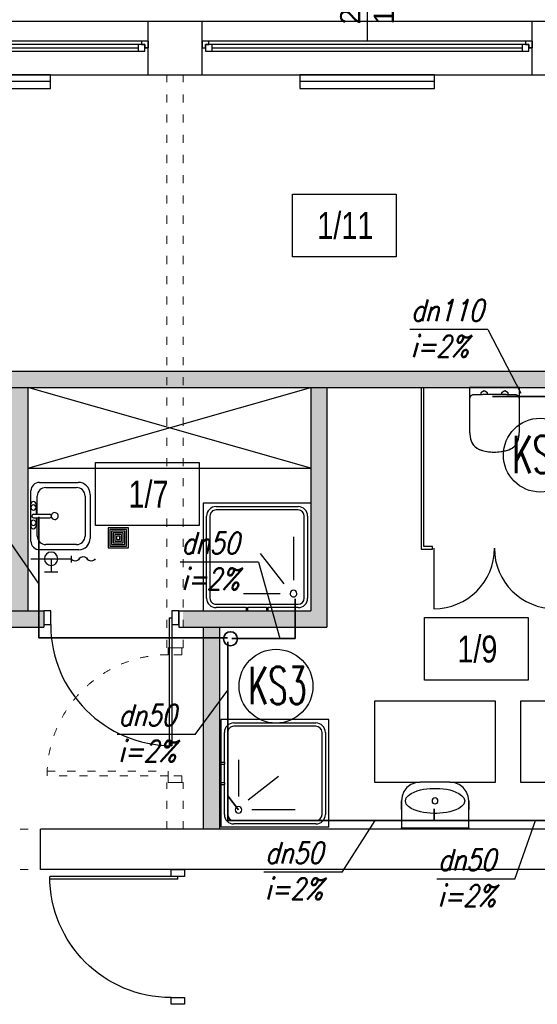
# Model space of a CAD drawing. Header units: millimetres. Extents: x 3698380 to 4312681, y 679670 to 844285.
# Tile 36 of 100: x 3975862 to 3979703, y 716673 to 723983. Entities that reach past the tile are written whole.
import ezdxf
from ezdxf.enums import TextEntityAlignment as Align
from ezdxf.lldxf.tags import DXFTag

# ---------------------------------------------------------------- set-up
doc = ezdxf.new("R2010")
doc.units = ezdxf.units.MM
doc.header["$LTSCALE"] = 10
doc.linetypes.add('ACAD_ISO03W100', pattern=[30, 12, -18])
for name, color, linetype, lineweight in [('0 20 cienka', 8, 'Continuous', 20), ('A-DOOR', 7, 'Continuous', 9), ('HVAC_KS_odpływowe', 22, 'Continuous', 35), ('IS_Grafika', 7, 'Continuous', 20), ('P-SANR-FIXT', 7, 'Continuous', 9)]:
    doc.layers.add(name, color=color, linetype=linetype, lineweight=lineweight)
for name, color, linetype in [('__INST_opisy', 3, 'Continuous'), ('A_bloki', 252, 'Continuous'), ('A_kreskowanie', 8, 'Continuous'), ('A_opis_pom', 3, 'Continuous'), ('A_podciąg', 8, '300118_49_XR_0034$0$300118_49_XR_0033$0$( Dashed )'), ('A_sc_istn', 252, 'Continuous'), ('A_sc_proj', 2, 'Continuous'), ('A_stolarka', 252, 'Continuous'), ('A_wymiary', 1, 'Continuous')]:
    doc.layers.add(name, color=color, linetype=linetype)
doc.styles.add('253.Legenda_wodkan$0$simplex', font='simplex.shx')
doc.styles.add('ROMANS', font='romans.shx', dxfattribs={"width": 0.8, "oblique": 15})
doc.styles.get("Standard").update_dxf_attribs({"font": 'arial.ttf'})
doc.styles.add('Strzałki', font='ic-isocp.shx', dxfattribs={"width": 0.8})
tags = doc.linetypes.add('300118_49_XR_0034$0$300118_49_XR_0033$0$( Dashed )', pattern=[0.75, 0.5, -0.25]).pattern_tags.tags
tags[6:7] = [DXFTag(74, 4), DXFTag(75, 0), DXFTag(340, '0'), DXFTag(46, 1.0), DXFTag(50, 0.0), DXFTag(44, 0.0), DXFTag(45, 0.0)]
tags[4:5] = [DXFTag(74, 4), DXFTag(75, 0), DXFTag(340, '0'), DXFTag(46, 1.0), DXFTag(50, 0.0), DXFTag(44, 0.0), DXFTag(45, 0.0)]
doc.linetypes.add('TRACKS', pattern='A,0.15,[130,ltypeshp.shx,S=0.25,R=0,X=0,Y=0],0.15', length=0.3)

# ---------------------------------------------------------------- blocks, each defined once
blk = doc.blocks.new('*U462')
at = {"color": 252}
for p, q in [((-95, 20), (-100, 20)), ((-100, 15), (-97.5, 15)), ((-97.5, 15), (-97.5, 17.5)), ((-97.5, 17.5), (-95, 17.5)), ((-92.5, 17.5), (-97.5, 17.5)), ((-97.5, 17.5), (-97.5, 12.5)), ((-95, 17.5), (-95, 20)), ((140, 20), (-95, 20)), ((-92.5, 12.5), (-92.5, 17.5)), ((137.5, 17.5), (-92.5, 17.5)), ((-92.5, 15), (137.5, 15)), ((142.5, 17.5), (137.5, 17.5)), ((137.5, 17.5), (137.5, 12.5)), ((145, 20), (140, 20)), ((140, 20), (140, 17.5)), ((140, 17.5), (142.5, 17.5)), ((142.5, 17.5), (142.5, 15)), ((142.5, 12.5), (142.5, 17.5)), ((142.5, 15), (145, 15)), ((-97.5, 12.5), (-92.5, 12.5)), ((-92.5, 12.5), (137.5, 12.5)), ((-92.5, 12.5), (137.5, 12.5)), ((137.5, 12.5), (142.5, 12.5))]:
    blk.add_line(p, q, dxfattribs=at)
for points in [[(-100, 20), (-100, 15), (-97.5, 15)], [(145, 20), (145, 14.99), (142.5, 15)]]:
    blk.add_lwpolyline(points, dxfattribs=at)
blk = doc.blocks.new('*U338')
at = {"color": 252}
blk.add_lwpolyline([(75, 0), (0, 0)], dxfattribs=at)
for tag, p in [('S', (30, 5)), ('H', (30, -20))]:
    blk.add_attdef(tag, text='', height=15, dxfattribs=at).set_placement(p, align=Align.CENTER)
blk = doc.blocks.new('jndf')
at = {"layer": 'A_stolarka', "ltscale": 2}
for p, q in [((6685.7, -1555593.7), (6685.7, -1556543.7)), ((6685.7, -1555593.7), (6705.7, -1555593.7)), ((6705.7, -1555593.7), (6705.7, -1556543.7))]:
    blk.add_line(p, q, dxfattribs=at)
for points in [[(5755.7, -1555643.7), (5805.7, -1555643.7), (5805.7, -1555543.7), (5755.7, -1555543.7)], [(6705.7, -1555643.7), (6755.7, -1555643.7), (6755.7, -1555543.7), (6705.7, -1555543.7)]]:
    blk.add_lwpolyline(points, close=True, dxfattribs=at)
blk.add_arc((6705.7, -1555643.7), 900, 180, 270, dxfattribs=at)
blk = doc.blocks.new('Brodzik - 80x80-V10-1 PIĘTRO')
at = {"layer": 'A_bloki'}
for p, q in [((-39.82, -40), (-39.82, 40)), ((40, 40), (-39.82, 40)), ((-30.5, 37.5), (-8.08, 37.5)), ((-8.1, 40), (-8.1, 37.5)), ((-8.1, 37.5), (-8.08, 37.5)), ((-6.9, 37.5), (-8.1, 37.5)), ((-6.92, 37.5), (-6.9, 37.5)), ((-6.92, 37.5), (6.92, 37.5)), ((-6.9, 37.5), (-6.9, 40)), ((6.9, 40), (6.9, 37.5)), ((6.9, 37.5), (6.92, 37.5)), ((8.1, 37.5), (6.9, 37.5)), ((8.08, 37.5), (8.1, 37.5)), ((8.08, 37.5), (30.5, 37.5)), ((8.1, 37.5), (8.1, 40)), ((40, -40), (40, 40)), ((-37.5, -30.5), (-37.5, 30.5)), ((-35, 30.5), (-35, -30.5)), ((30.5, 35), (-30.5, 35)), ((35, -30.5), (35, 30.5)), ((37.5, 30.5), (37.5, -30.5)), ((10, 27), (-17, 27)), ((-27, -15), (-27, 17)), ((-2.3, -2.7), (-19.93, 19.93)), ((-30.5, -35), (30.5, -35)), ((-39.82, -40), (40, -40)), ((30.5, -37.5), (-30.5, -37.5))]:
    blk.add_line(p, q, dxfattribs=at)
for centre, radius, start, end in [((-30.5, 30.5), 7, 90, 180), ((30.5, 30.5), 7, 0, 90), ((-30.5, 30.5), 4.5, 90, 180), ((-27, 27), 2.5, 360, 180), ((30.5, 30.5), 4.5, 360, 90), ((-27, 27), 2.5, 180, 360), ((-30.5, -30.5), 7, 180, 270), ((-30.5, -30.5), 4.5, 180, 270), ((30.5, -30.5), 7, 270, 0), ((30.5, -30.5), 4.5, 270, 0)]:
    blk.add_arc(centre, radius, start, end, dxfattribs=at)
blk = doc.blocks.new('zlew_ 1 komora_ gospodarczy_ 01 - 500 x 440mm-1748953-1 PIĘTRO')
at = {"layer": 'A_bloki'}
for p, q in [((-14.54, 25.99), (18.13, 25.99)), ((-14.54, 25.99), (18.13, 25.99)), ((-13.27, 22.18), (16.41, 22.18)), ((-23.43, -11.66), (-23.43, 17.1)), ((-23.43, -11.66), (-23.43, 17.1)), ((-19.62, -6.9), (-19.62, 15.83)), ((22.76, 15.83), (22.76, -6.9)), ((26.57, 17.55), (26.57, -11.66)), ((26.57, 17.55), (26.57, -11.66)), ((0.3, -16.07), (0.3, -4.04)), ((2.84, -16.07), (2.84, -4.04)), ((0.3, -13.25), (-13.27, -13.25)), ((-7.32, -14.2), (0.3, -14.2)), ((16.41, -13.25), (2.84, -13.25)), ((2.84, -14.2), (9.19, -14.2)), ((20.22, -18.01), (-17.08, -18.01)), ((20.22, -18.01), (-17.08, -18.01)), ((9.19, -18.01), (-7.32, -18.01))]:
    blk.add_line(p, q, dxfattribs=at)
for centre, radius, start, end in [((-14.54, 17.1), 8.89, 90, 180), ((-14.54, 17.1), 8.89, 90, 180), ((-13.27, 15.83), 6.35, 90, 180), ((16.41, 15.83), 6.35, 360, 90), ((18.13, 17.55), 8.44, 0, 90), ((18.13, 17.55), 8.44, 360, 90), ((1.57, -0.32), 2.54, 360, 180), ((-13.27, -6.9), 6.35, 180, 270), ((1.57, -0.32), 2.54, 180, 0), ((1.57, -4.04), 1.27, 360, 180), ((16.41, -6.9), 6.35, 270, 0), ((-17.08, -11.66), 6.35, 180, 270), ((-17.08, -11.66), 6.35, 180, 270), ((-7.32, -16.11), 1.91, 90, 270), ((-4.78, -16.11), 1.9, 360, 180), ((6.65, -16.11), 1.9, 0, 180), ((9.19, -16.11), 1.9, 270, 90), ((20.22, -11.66), 6.35, 270, 0), ((20.22, -11.66), 6.35, 270, 0), ((-4.78, -16.11), 1.9, 180, 0), ((1.57, -16.07), 1.27, 180, 0), ((6.65, -16.11), 1.9, 180, 0)]:
    blk.add_arc(centre, radius, start, end, dxfattribs=at)
blk = doc.blocks.new('kran ze złączką 2d - kran ze złączką 2d-1891425-1 PIĘTRO')
at = {"layer": 'A_bloki'}
for p, q in [((0, 2.18), (0, -2.82)), ((29.99, 0.01), (0, 0)), ((14.99, 0), (15, -10)), ((10, -10), (20, -10))]:
    blk.add_line(p, q, dxfattribs=at)
blk.add_circle((14.99, 0), 5, dxfattribs=at)
for centre, start, end in [((-8.87, -1.79), 31.09504, 148.90496), ((-2.93, 1.79), 211.09504, 328.90496), ((-14.81, 1.79), 211.09504, 328.90496)]:
    blk.add_arc(centre, 3.47, start, end, dxfattribs=at)
blk = doc.blocks.new('Wpust podłogowy - DN 100-1891426-1 PIĘTRO')
at = {"layer": 'A_bloki'}
for p, q in [((7.5, 7.5), (-7.5, 7.5)), ((-7.5, 7.5), (-7.5, -7.5)), ((7.5, 7.5), (-7.5, 7.5)), ((-7.5, 7.5), (-7.5, -7.5)), ((7.5, -7.5), (7.5, 7.5)), ((7.5, -7.5), (7.5, 7.5)), ((6.25, 6.25), (-6.25, 6.25)), ((-6.25, 6.25), (-6.25, -6.25)), ((5, 5), (-5, 5)), ((-5, 5), (-5, -5)), ((3.75, 3.75), (-3.75, 3.75)), ((-3.75, 3.75), (-3.75, -3.75)), ((2.5, 2.5), (-2.5, 2.5)), ((-2.5, 2.5), (-2.5, -2.5)), ((1.25, 1.25), (-1.25, 1.25)), ((-1.25, 1.25), (-1.25, -1.25)), ((1.25, -1.25), (1.25, 1.25)), ((2.5, -2.5), (2.5, 2.5)), ((3.75, -3.75), (3.75, 3.75)), ((5, -5), (5, 5)), ((6.25, -6.25), (6.25, 6.25)), ((-6.25, -6.25), (6.25, -6.25)), ((-5, -5), (5, -5)), ((-3.75, -3.75), (3.75, -3.75)), ((-2.5, -2.5), (2.5, -2.5)), ((-1.25, -1.25), (1.25, -1.25)), ((-7.5, -7.5), (7.5, -7.5)), ((-7.5, -7.5), (7.5, -7.5))]:
    blk.add_line(p, q, dxfattribs=at)
blk = doc.blocks.new('Umywalka toaletowa - 35x50 cm-976482-1 PIĘTRO')
at = {"layer": 'A_bloki'}
for p, q in [((11, 35), (-11, 35)), ((-25, 21), (-25, 1)), ((25, 1), (25, 21)), ((-25, 1), (25, 1))]:
    blk.add_line(p, q, dxfattribs=at)
at = {"layer": 'A_bloki', "flags": 128}
for points in [[(-11, 35), (-14.62, 34.52), (-18, 33.12), (-20.9, 30.9), (-23.12, 28), (-24.52, 24.62), (-25, 21)], [(-22, 21), (-21.32, 23.31), (-19.71, 25.14), (-17.72, 26.53), (-15.53, 27.61), (-13.24, 28.45), (-10.9, 29.11), (-8.5, 29.61), (-6.09, 29.97), (-3.66, 30.2), (-1.22, 30.32), (1.22, 30.32), (3.66, 30.2), (6.09, 29.97), (8.51, 29.61), (10.9, 29.11), (13.24, 28.45), (15.53, 27.61), (17.71, 26.54), (19.72, 25.14), (21.31, 23.31), (22, 21)], [(25, 21), (24.52, 24.62), (23.12, 28), (20.9, 30.9), (18, 33.12), (14.62, 34.52), (11, 35)], [(-25, 14.55), (-25, 15.39), (-25, 17.3), (-25, 19.17), (-25, 21)], [(22, 21), (21.31, 18.69), (19.72, 16.86), (17.71, 15.46), (15.53, 14.39), (13.24, 13.55), (10.9, 12.89), (8.51, 12.39), (6.09, 12.03), (3.66, 11.8), (1.22, 11.68), (-1.22, 11.68), (-3.66, 11.8), (-6.09, 12.03), (-8.5, 12.39), (-10.9, 12.89), (-13.24, 13.55), (-15.53, 14.39), (-17.72, 15.47), (-19.71, 16.86), (-21.32, 18.69), (-22, 21)], [(25, 21), (25, 19.17), (25, 17.3), (25, 15.39), (25, 14.55)], [(-25, 0), (-25, 0.72), (-25, 0.88)], [(25, 0.86), (25, 0.72), (25, 0)]]:
    blk.add_lwpolyline(points, dxfattribs=at)
at = {"layer": 'A_bloki'}
for start, end in [(0, 180), (180, 0)]:
    blk.add_arc((0, 21), 2.19, start, end, dxfattribs=at)
for points in [[(-25, 0), (-25, 0.22), (-25, 0.59), (-25, 0.93), (-25, 1), (-25, 1)], [(25, 1), (25, 1), (25, 0.93), (25, 0.59), (25, 0.22), (25, 0)]]:
    blk.add_open_spline(points, degree=3, dxfattribs=at)
at = {"layer": 'A_podciąg'}
for p, q in [((-45, 95), (-45, 35)), ((45, 95), (-45, 95)), ((45, 35), (45, 95)), ((-45, 35), (-11, 35)), ((11, 35), (45, 35))]:
    blk.add_line(p, q, dxfattribs=at)
blk = doc.blocks.new('BS_WC WISZĄCE 2 - PlumbingFixture_GroheLimited_EuroCeramicFloorstandingWC_39329000_METRIC - 39329000-V9-1 PIĘTRO')
at = {"layer": 'A_bloki'}
for p, q in [((-18.54, 30.72), (-18.54, 8.6)), ((18.54, 8.6), (18.54, 30.72)), ((-18.54, 8.6), (-18.54, 0)), ((18.54, 0), (18.54, 8.6)), ((-18.54, 0), (18.54, 0)), ((-10.24, 5.43), (-10.24, 4.1)), ((-10.24, 4.1), (-7.75, 2.67)), ((-7.75, 2.67), (-5.26, 4.1)), ((-5.26, 4.1), (-5.26, 5.36)), ((5.26, 5.36), (5.26, 4.1)), ((5.26, 4.1), (7.75, 2.67)), ((7.75, 2.67), (10.24, 4.1)), ((10.24, 4.1), (10.24, 5.43))]:
    blk.add_line(p, q, dxfattribs=at)
at = {"layer": 'A_bloki', "flags": 128}
for points in [[(-10.72, 46.24), (-11.12, 46.09), (-11.52, 45.93), (-11.91, 45.75), (-12.29, 45.55), (-12.67, 45.34), (-13.03, 45.12), (-13.39, 44.88), (-13.74, 44.62), (-14.07, 44.36), (-14.4, 44.07), (-14.71, 43.78), (-15.01, 43.48), (-15.3, 43.16), (-15.58, 42.83), (-15.84, 42.49), (-16.09, 42.14), (-16.33, 41.78), (-16.55, 41.41), (-16.75, 41.03), (-16.94, 40.65), (-17.12, 40.26), (-17.28, 39.86), (-17.42, 39.45), (-17.55, 39.04), (-17.66, 38.63), (-17.71, 38.38)], [(-5.51, 47.56), (-6.16, 47.45), (-7.45, 47.18), (-8.73, 46.86), (-9.99, 46.48), (-10.72, 46.24)], [(-0.07, 48.03), (-0.93, 48.02), (-2.25, 47.96), (-3.56, 47.84), (-4.86, 47.67), (-5.36, 47.59)], [(10.72, 46.24), (9.47, 46.64), (8.2, 47), (6.92, 47.3), (5.63, 47.55), (4.32, 47.75), (3.02, 47.89), (1.7, 47.99), (0.39, 48.03), (0.06, 48.03)], [(17.71, 38.38), (17.61, 38.8), (17.5, 39.21), (17.36, 39.62), (17.21, 40.03), (17.05, 40.42), (16.87, 40.81), (16.67, 41.19), (16.46, 41.57), (16.23, 41.93), (15.99, 42.29), (15.74, 42.63), (15.47, 42.97), (15.19, 43.29), (14.89, 43.6), (14.58, 43.91), (14.27, 44.19), (13.94, 44.47), (13.59, 44.73), (13.24, 44.98), (12.88, 45.21), (12.51, 45.43), (12.14, 45.63), (11.75, 45.82), (11.36, 46), (10.96, 46.15), (10.72, 46.24)], [(-17.71, 38.38), (-17.99, 36.98), (-18.21, 35.57), (-18.31, 34.71)], [(18.32, 34.67), (18.29, 35.01), (18.09, 36.42), (17.83, 37.83), (17.71, 38.38)], [(-18.34, 34.48), (-18.38, 34.14), (-18.49, 32.72), (-18.54, 31.29), (-18.54, 30.72)], [(18.54, 30.72), (18.52, 32.15), (18.43, 33.58), (18.34, 34.44)]]:
    blk.add_lwpolyline(points, dxfattribs=at)
at = {"layer": 'A_bloki'}
for centre, radius, start, end in [((-7.22, 36.08), 10.74, 109.00577, 167.63993), ((0, 15.11), 32.92, 70.99423, 109.00577), ((7.22, 36.08), 10.74, 12.36007, 70.99423), ((17.25, 30.72), 35.79, 167.63993, 180), ((-17.25, 30.72), 35.79, 360, 12.36007), ((-15.44, 8.6), 3.1, 180, 214.98596), ((15.44, 8.6), 3.1, 325.01404, 360)]:
    blk.add_arc(centre, radius, start, end, dxfattribs=at)
for points, knots in [([(-17.98, 6.82), (-17.87, 6.66), (-17.62, 6.36), (-17.24, 6.08), (-16.96, 5.92), (-16.79, 5.84), (-16.66, 5.79), (-16.53, 5.74), (-16.4, 5.69), (-16.27, 5.66), (-16.13, 5.63), (-15.99, 5.6), (-15.8, 5.58), (-15.66, 5.56), (-15.56, 5.56)], [-1, -1, -1, -1, -0.8, -0.6, -0.5, -0.45, -0.4, -0.35, -0.3, -0.25, -0.2, -0.15, -0.1, 0, 0, 0, 0]), ([(15.56, 5.56), (15.7, 5.57), (15.89, 5.58), (16.1, 5.62), (16.23, 5.65), (16.4, 5.69), (16.57, 5.75), (16.7, 5.8), (16.89, 5.88), (17.2, 6.05), (17.62, 6.36), (17.87, 6.66), (17.98, 6.82)], [-1, -1, -1, -1, -0.85, -0.8125, -0.775, -0.7, -0.625, -0.5875, -0.55, -0.4, -0.2, 0, 0, 0, 0])]:
    blk.add_open_spline(points, degree=3, knots=knots, dxfattribs=at)
blk.add_open_spline([(-15.56, 5.56), (-14.52, 5.52), (-12.45, 5.46), (-9.34, 5.4), (-6.23, 5.35), (-3.12, 5.33), (0, 5.33), (3.11, 5.33), (6.23, 5.35), (9.34, 5.4), (12.45, 5.46), (14.52, 5.52), (15.56, 5.56)], degree=3, dxfattribs=at)
blk = doc.blocks.new('Drzwi-dwuskrzydłowe-panelowe - D 80x200 OŚCIEŻNICA-1 DRZWI-5-976485-1 PIĘTRO')
at = {"layer": 'A_bloki'}
for p, q in [((-45, 0), (-45, -45)), ((45, 0), (45, -45))]:
    blk.add_line(p, q, dxfattribs=at)
for centre, start, end in [((-45, 0), 270, 0), ((45, 0), 180, 270)]:
    blk.add_arc(centre, 45, start, end, dxfattribs=at)
blk = doc.blocks.new('d')
at = {"layer": 'A_kreskowanie', "ltscale": 2}
h = blk.add_hatch(color=252, dxfattribs=at)
h.dxf.hatch_style = 1
h.paths.add_polyline_path([(3731432.76, 791007.02), (3731312.76, 791007.02), (3731312.76, 789647.02), (3731432.76, 789647.02)])
h.paths.add_polyline_path([(3732874.74, 789327.02), (3732874.74, 789347.02), (3731432.76, 789347.02), (3731432.76, 789227.02), (3732874.74, 789227.02)])
h.paths.add_polyline_path([(3732754.74, 789227.02), (3732634.74, 789227.02), (3732634.74, 789127.02), (3732754.74, 789127.02)])
h.paths.add_polyline_path([(3734281.53, 789347.02), (3733874.74, 789347.02), (3733874.74, 789227.02), (3734281.53, 789227.02)])
h.paths.add_polyline_path([(3734161.53, 791007.02), (3734041.53, 791007.02), (3734041.53, 790927.02), (3734041.53, 790357.02), (3734041.53, 789347.02), (3734161.53, 789347.02)])
h.paths.add_polyline_path([(3736381.9, 791007.02), (3736261.9, 791007.02), (3736261.9, 789347.02), (3735463.65, 789347.02), (3735314.74, 789347.02), (3735314.74, 789227.02), (3736381.9, 789227.02)])
h.paths.add_polyline_path([(3735583.65, 789227.02), (3735463.65, 789227.02), (3735463.65, 787727.02), (3735583.65, 787727.02)])
h.paths.add_polyline_path([(3732754.74, 788122.56), (3732634.74, 788122.56), (3732634.74, 787727.02), (3732754.74, 787727.02)])
h.paths.add_polyline_path([(3731432.76, 789527.02), (3731312.76, 789527.02), (3731312.76, 787727.02), (3731432.76, 787727.02)])
h.paths.add_polyline_path([(3730049.12, 787727.02), (3729235.08, 787727.02), (3729235.08, 787627.02), (3729285.08, 787627.02), (3729285.08, 787527.02, 0.0278424), (3729290.65, 787427.02), (3730049.12, 787427.02)])
h.paths.add_polyline_path([(3729285.08, 787527.02), (3729235.08, 787527.02), (3729235.08, 787427.02), (3729290.65, 787427.02, -0.0278424)], flags=17)
h.paths.add_polyline_path([(3729285.08, 787627.02), (3729235.08, 787627.02), (3729235.08, 787527.02), (3729285.08, 787527.02)], flags=17)
h.paths.add_polyline_path([(3729114.74, 784607.02), (3728714.74, 784607.02), (3728714.74, 783607.02), (3729114.74, 783607.02)])
h.paths.add_polyline_path([(3729220.66, 783607.02), (3729114.74, 783607.02), (3729114.74, 783487.02), (3729220.66, 783487.02)])
h.paths.add_polyline_path([(3729309.74, 783607.02), (3729220.66, 783607.02), (3729220.66, 783487.02), (3729309.74, 783487.02)])
h.paths.add_polyline_path([(3732204.74, 783607.02), (3730709.74, 783607.02), (3730709.74, 783487.02), (3732204.74, 783487.02)])
h.paths.add_polyline_path([(3732324.74, 783707.02), (3732204.74, 783707.02), (3732204.74, 781627.02), (3732324.74, 781627.02)])
h.paths.add_polyline_path([(3735344.74, 786027.02), (3735224.74, 786027.02), (3732324.74, 786027.02), (3732324.74, 785907.02), (3735224.74, 785907.02), (3735224.74, 781627.02), (3735344.74, 781627.02)])
h.paths.add_polyline_path([(3744114.74, 791127.02), (3735314.74, 791127.02), (3735314.74, 791007.02), (3744114.74, 791007.02)])
h.paths.add_polyline_path([(3740100.05, 791007.02), (3739980.05, 791007.02), (3739980.05, 787727.02), (3740100.05, 787727.02)])
h.paths.add_polyline_path([(3742214.74, 791007.02), (3742094.74, 791007.02), (3742094.74, 787727.02), (3742214.74, 787727.02)])
h.paths.add_polyline_path([(3727024.74, 793327.02), (3726904.74, 793327.02), (3726904.74, 789127.02), (3727024.74, 789127.02)])
h = blk.add_hatch(color=252, dxfattribs=at)
h.dxf.hatch_style = 1
h.paths.add_polyline_path([(3733274.74, 791127.02), (3729114.74, 791127.02), (3729114.74, 791007.02), (3732204.74, 791007.02), (3733274.74, 791007.02)])
h.paths.add_polyline_path([(3733394.74, 791127.02), (3733274.74, 791127.02), (3733274.74, 791007.02), (3733394.74, 791007.02)])
h.paths.add_polyline_path([(3735194.74, 791127.02), (3733394.74, 791127.02), (3733394.74, 791007.02), (3733824.74, 791007.02), (3734041.53, 791007.02), (3735194.74, 791007.02)])
h.paths.add_polyline_path([(3735314.74, 791127.02), (3735194.74, 791127.02), (3735194.74, 791007.02), (3735314.74, 791007.02)])
h.paths.add_polyline_path([(3731432.76, 789647.02), (3731312.76, 789647.02), (3731312.76, 789527.02), (3731432.76, 789527.02)])
at = {"layer": '0 20 cienka', "color": 252, "linetype": 'ACAD_ISO03W100', "ltscale": 0.5}
for p, q in [((3732754.74, 787727.02), (3734254.74, 787727.02)), ((3732754.74, 787427.02), (3734254.74, 787427.02))]:
    blk.add_line(p, q, dxfattribs=at)
for points in [[(3735194.74, 789072.56), (3735194.74, 793327.02)], [(3735314.74, 789072.56), (3735314.74, 793327.02)], [(3735314.74, 789072.56), (3735194.74, 789072.56)], [(3735194.74, 787727.02), (3735194.74, 788072.56)], [(3735314.74, 788072.56), (3735194.74, 788072.56)], [(3735314.74, 787727.02), (3735314.74, 788072.56)]]:
    blk.add_lwpolyline(points, dxfattribs=at)
for points in [[(3735204.74, 789072.56), (3735304.74, 789072.56), (3735304.74, 789022.56), (3735204.74, 789022.56)], [(3734304.74, 788157.56), (3735204.74, 788157.56), (3735204.74, 788122.56), (3734304.74, 788122.56)], [(3735304.74, 788072.56), (3735304.74, 788122.56), (3735204.74, 788122.56), (3735204.74, 788072.56)]]:
    blk.add_lwpolyline(points, close=True, dxfattribs=at)
blk.add_arc((3735204.74, 788122.56), 900, 90, 180, dxfattribs=at)
at = {"layer": 'A_bloki', "color": 252, "linetype": 'Continuous'}
for p, q in [((3734161.53, 790407.02), (3736261.9, 791007.02)), ((3736261.9, 790407.02), (3734161.53, 791007.02))]:
    blk.add_line(p, q, dxfattribs=at)
blk.add_lwpolyline([(3734161.53, 790407.02), (3736261.9, 790407.02)], dxfattribs=at)
at = {"layer": 'A_opis_pom', "color": 252, "ltscale": 2}
for points in [[(3736125.61, 792442.48), (3736894.54, 792442.48), (3736894.54, 791977.06), (3736125.61, 791977.06)], [(3734664.59, 790448.31), (3735433.52, 790448.31), (3735433.52, 789982.89), (3734664.59, 789982.89)], [(3737105.54, 789298.57), (3737874.47, 789298.57), (3737874.47, 788833.14), (3737105.54, 788833.14)]]:
    blk.add_lwpolyline(points, close=True, dxfattribs=at)
at = {"layer": 'A_sc_istn', "color": 252}
for points in [[(3722514.74, 788607.02), (3722514.74, 793727.02), (3744014.74, 793727.02), (3744014.74, 797027.02)], [(3722914.74, 788607.02), (3722914.74, 793327.02), (3744414.74, 793327.02), (3744414.74, 797027.02)], [(3735054.74, 793327.02), (3735054.74, 793727.02)], [(3735454.74, 793327.02), (3735454.74, 793727.02)], [(3737904.74, 793327.02), (3737904.74, 793727.02)], [(3738835.51, 787727.02), (3734254.74, 787727.02)], [(3738835.51, 787427.02), (3734254.74, 787427.02)]]:
    blk.add_lwpolyline(points, dxfattribs=at)
for points in [[(3734329.75, 793327.02), (3733329.75, 793327.02), (3733329.75, 793227.02), (3734329.75, 793227.02)], [(3737179.75, 793327.02), (3736179.75, 793327.02), (3736179.75, 793227.02), (3737179.75, 793227.02)]]:
    blk.add_lwpolyline(points, close=True, dxfattribs=at)
at = {"layer": 'A_sc_istn', "color": 252, "linetype": 'TRACKS', "ltscale": 20}
for points in [[(3734329.75, 793277.02), (3733329.75, 793277.02)], [(3737179.75, 793277.02), (3736179.75, 793277.02)]]:
    blk.add_lwpolyline(points, dxfattribs=at)
at = {"layer": 'A_sc_proj', "color": 252, "ltscale": 2}
for p, q in [((3734161.53, 791007.02), (3734161.53, 789347.02)), ((3736261.9, 791007.02), (3736261.9, 789347.02)), ((3736381.9, 791007.02), (3736381.9, 789227.02)), ((3736381.9, 791007.02), (3736381.9, 789227.02)), ((3733874.74, 789347.02), (3734281.53, 789347.02)), ((3735281.53, 789347.02), (3736261.9, 789347.02)), ((3733874.74, 789227.02), (3734281.53, 789227.02)), ((3735281.53, 789227.02), (3736381.9, 789227.02)), ((3735463.65, 789227.02), (3735463.65, 787727.02)), ((3735583.65, 789227.02), (3735583.65, 787727.02)), ((3735583.65, 789227.02), (3735583.65, 787727.02))]:
    blk.add_line(p, q, dxfattribs=at)
at = {"layer": 'A_sc_proj', "color": 252, "ltscale": 16}
for p, q in [((3734281.53, 789347.02), (3734281.53, 789227.02)), ((3735281.53, 789347.02), (3735281.53, 789227.02)), ((3734254.74, 787427.02), (3734254.74, 787727.02))]:
    blk.add_line(p, q, dxfattribs=at)
at = {"layer": 'A_sc_proj', "color": 252, "ltscale": 2}
for points in [[(3729114.74, 791127.02), (3744114.74, 791127.02)], [(3729114.74, 791007.02), (3744114.74, 791007.02)]]:
    blk.add_lwpolyline(points, dxfattribs=at)
at = {"layer": 'A_sc_proj', "color": 252}
blk.add_lwpolyline([(3737080.51, 791007.02), (3737080.51, 789805.19), (3737165.14, 789805.19), (3737165.14, 789825.19), (3737100.51, 789825.19), (3737100.51, 791007.02)], dxfattribs=at)
at = {"layer": 'A-DOOR', "color": 252, "xscale": 10, "yscale": 10, "zscale": 10}
blk.add_blockref('Drzwi-dwuskrzydłowe-panelowe - D 80x200 OŚCIEŻNICA-1 DRZWI-5-976485-1 PIĘTRO', (3737625.14, 789813.59), dxfattribs=at)
at = {"layer": 'A_bloki', "color": 252, "xscale": 10, "yscale": 10, "zscale": 10}
for name, p, rotation in [('BS_WC WISZĄCE 2 - PlumbingFixture_GroheLimited_EuroCeramicFloorstandingWC_39329000_METRIC - 39329000-V9-1 PIĘTRO', (3737625.51, 791007.02), 180), ('Brodzik - 80x80-V10-1 PIĘTRO', (3735995.45, 788141), 90)]:
    blk.add_blockref(name, p, dxfattribs=dict(at, rotation=rotation))
at = {"layer": 'A_bloki', "color": 252, "linetype": 'Continuous', "xscale": 10, "yscale": 10, "zscale": 10}
for name, p, rotation in [('zlew_ 1 komora_ gospodarczy_ 01 - 500 x 440mm-1748953-1 PIĘTRO', (3734364.66, 790067.7), 270.0000000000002), ('Brodzik - 80x80-V10-1 PIĘTRO', (3735863.65, 789747.02), 180), ('Wpust podłogowy - DN 100-1891426-1 PIĘTRO', (3734832.99, 789890.4), 89.99999999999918)]:
    blk.add_blockref(name, p, dxfattribs=dict(at, rotation=rotation))
at = {"layer": 'A_bloki', "color": 252, "linetype": 'Continuous', "xscale": -10, "yscale": 10, "zscale": 10}
blk.add_blockref('kran ze złączką 2d - kran ze złączką 2d-1891425-1 PIĘTRO', (3734484.51, 789734.7), dxfattribs=at)
at = {"layer": 'A_sc_istn', "color": 252, "linetype": 'ACAD_ISO03W100', "xscale": 10, "yscale": 10, "zscale": 10, "rotation": 90}
blk.add_blockref('*U338', (3736679.74, 793577.05), dxfattribs=at).add_auto_attribs({'S': '245', 'H': '165'})
at = {"layer": 'A_sc_istn', "color": 252, "xscale": 10, "yscale": 10, "zscale": 10}
for p in [(3733604.74, 793377.05), (3736454.74, 793377.05)]:
    blk.add_blockref('*U462', p, dxfattribs=at)
at = {"layer": 'A_stolarka', "color": 252}
blk.add_blockref('jndf', (3728525.79, 2344890.77), dxfattribs=at)
at = {"layer": 'A_stolarka', "color": 252, "xscale": -1, "rotation": 270}
blk.add_blockref('jndf', (5290868.49, 780671.29), dxfattribs=at)
at = {"layer": 'P-SANR-FIXT', "color": 252, "xscale": 10, "yscale": 10, "zscale": 10}
for p in [(3737184.27, 787727.02), (3738269.27, 787727.02)]:
    blk.add_blockref('Umywalka toaletowa - 35x50 cm-976482-1 PIĘTRO', p, dxfattribs=at)
at = {"layer": 'A_opis_pom', "color": 252, "char_height": 200, "attachment_point": 5, "style": 'Strzałki', "bg_fill": 3, "box_fill_scale": 1.2, "bg_fill_color": 256, "bg_fill_transparency": 10554628}
for s, insert in [('1/11', (3736518.6, 792207.31)), ('1/7', (3735057.58, 790213.15)), ('1/9', (3737498.53, 789063.4))]:
    blk.add_mtext(s, dxfattribs=dict(at, insert=insert))

msp = doc.modelspace()

# ---------------------------------------------------------------- block references
at = {"layer": 'A_wymiary'}
msp.add_blockref('d', (241760.1, -69754.1), dxfattribs=at)

# ---------------------------------------------------------------- next in the draw order: linework, layer by layer
at = {"layer": '__INST_opisy'}
for p, q in [((3979335.9, 721681.7), (3978756.2, 721681.7)), ((3979335.9, 721681.7), (3979580.5, 721210.5)), ((3975796.7, 720094.6), (3976004.9, 719791.7)), ((3977633.1, 719954.3), (3977053.4, 719954.3)), ((3977633.1, 719954.3), (3977791.7, 719388.8)), ((3977165, 718676.4), (3977407.4, 719005.3)), ((3977165, 718676.4), (3976585.3, 718676.4)), ((3978253.9, 717654.4), (3978499, 718036.9)), ((3979536.2, 717602.6), (3979689, 718036.9)), ((3978253.9, 717654.4), (3977674.1, 717654.4)), ((3979536.2, 717602.6), (3978956.5, 717602.6))]:
    msp.add_line(p, q, dxfattribs=at)
at = {"layer": 'HVAC_KS_odpływowe', "ltscale": 2}
for p, q in [((3979800.8, 721185.9), (3979370.4, 721185.9)), ((3976004.9, 719393.3), (3976004.9, 720292.7)), ((3977906.8, 719388.8), (3977906.8, 719682.8)), ((3977404.3, 719393.3), (3976004.9, 719393.3)), ((3977436.4, 719388.8), (3977906.8, 719388.8)), ((3977407.4, 719365.2), (3977407.4, 718036.9)), ((3977485.6, 718116.9), (3977407.4, 718220.5)), ((3978938.4, 718036.9), (3978938.4, 718124)), ((3977407.4, 718036.9), (3980065.5, 718036.9))]:
    msp.add_line(p, q, dxfattribs=at)
at = {"layer": 'HVAC_KS_odpływowe'}
msp.add_circle((3977426.2, 719386.8), 51.8, dxfattribs=at)
at = {"layer": 'IS_Grafika', "lineweight": 30}
for centre in [(3979725.6, 720750.1, 0), (3977764.1, 719034.8, 0)]:
    msp.add_circle(centre, 274.1, dxfattribs=at)

# ---------------------------------------------------------------- next in the draw order: texts
at = {"layer": '__INST_opisy', "char_height": 160, "width": 2304.479, "attachment_point": 1, "rotation": 359.97, "style": 'ROMANS'}
for s, insert in [('dn110\\Pi=2%', (3978765.8, 721904.8)), ('dn50\\Pi=2%', (3977063, 720177.3)), ('dn50\\Pi=2%', (3976594.9, 718899.5)), ('dn50\\Pi=2%', (3977683.7, 717877.5)), ('dn50\\Pi=2%', (3978966.1, 717825.7))]:
    msp.add_mtext(s, dxfattribs=dict(at, insert=insert))
at = {"layer": 'HVAC_KS_odpływowe', "color": 0, "style": '253.Legenda_wodkan$0$simplex', "width": 0.6}
for s, p in [('KS4', (3979518.9, 720616.5, 0)), ('KS3', (3977557.4, 718901.3, 0))]:
    msp.add_text(s, height=277.2, dxfattribs=at).set_placement(p)

doc.saveas('drawing.dxf')
